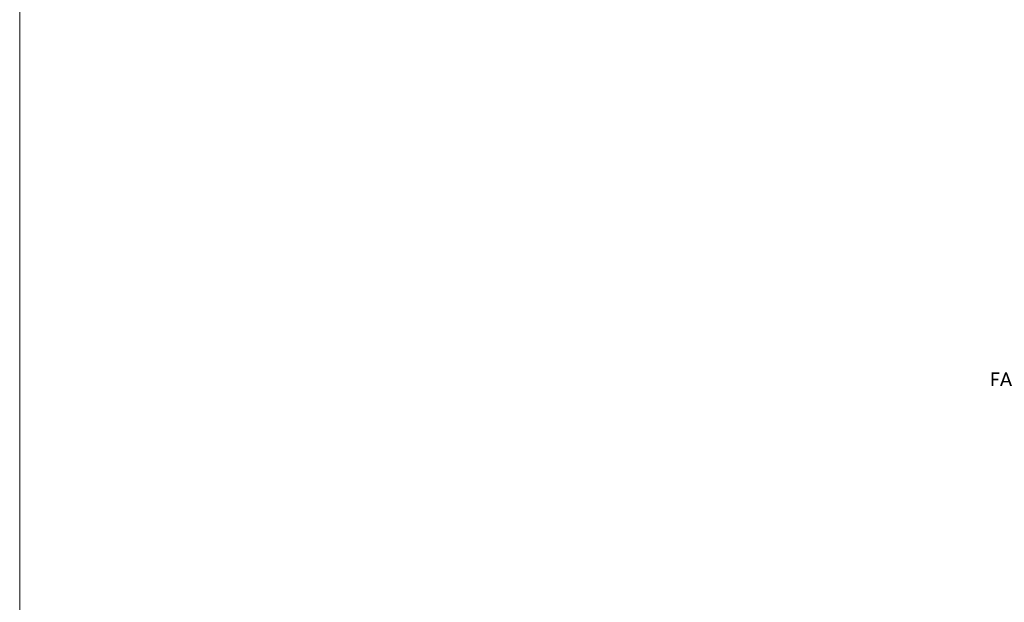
# Model space of a CAD drawing. Extents: x 2 to 1179, y -938 to -683.
# Tile 2 of 13: x 2 to 110, y -851 to -787. Entities that reach past the tile are written whole.
import ezdxf

# ---------------------------------------------------------------- set-up
doc = ezdxf.new("R2010")
doc.units = 0
doc.header["$MEASUREMENT"] = 0
doc.layers.add('B_ANNO_DIM', color=7, linetype='Continuous', lineweight=18)
doc.layers.add('B_ANNO_TEXT', color=7, linetype='Continuous', lineweight=18)
doc.layers.add('B_ANNO_NOPLOT', color=47, linetype='Continuous', lineweight=18, plot=False)
doc.styles.add('Annotative', font='calibri.ttf', dxfattribs={"height": 0.0625})

# ---------------------------------------------------------------- blocks, each defined once
blk = doc.blocks.new('*U175')
at = {"layer": 'B_ANNO_NOPLOT', "flags": 128}
blk.add_lwpolyline([(2.1484, -558.5546), (2.1484, -306.5546), (326.0761, -306.5546), (326.0761, -319.6994), (380.1484, -319.6994), (380.1484, -518.055), (318.7192, -518.055), (318.7192, -558.5546)], close=True, dxfattribs=at)
at = {"layer": 'B_ANNO_TEXT', "insert": (108.7197, -448.6482), "char_height": 1.5, "width": 67.574557, "attachment_point": 1, "style": 'Annotative'}
blk.add_mtext('FAN BARS @ JOINT', dxfattribs=at)

msp = doc.modelspace()

# ---------------------------------------------------------------- block references
at = {"layer": 'B_ANNO_DIM'}
msp.add_blockref('*U175', (0, -376.75), dxfattribs=at)

doc.saveas('drawing.dxf')
